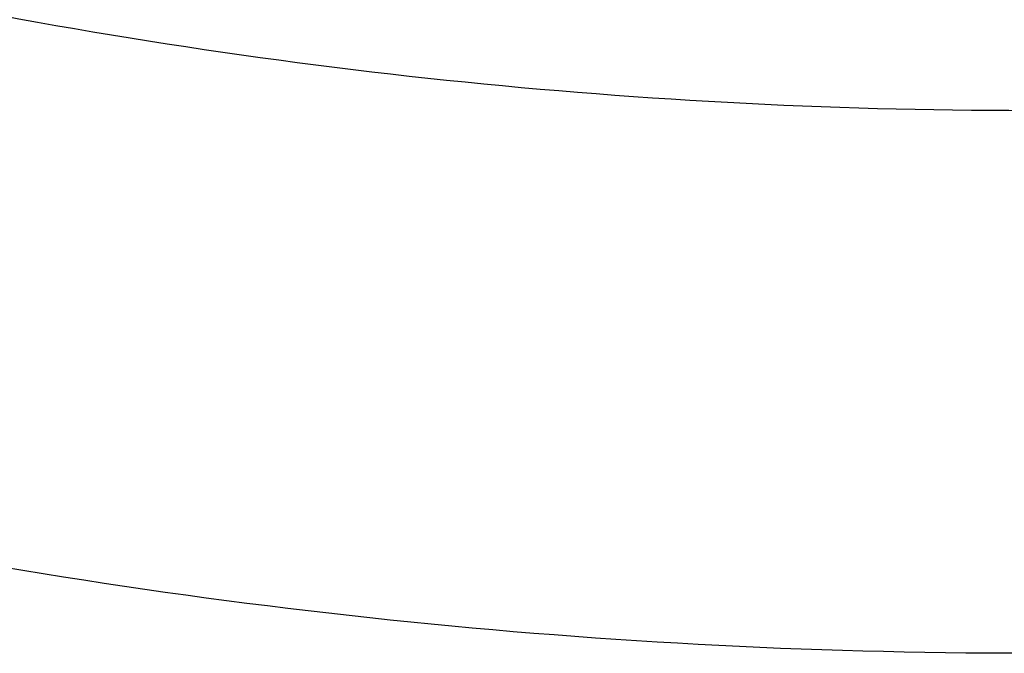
# Model space of a CAD drawing. Header units: centimetres. Extents: x 523 to 698, y 313 to 393.
# Tile 46 of 256: x 539.64 to 542.36, y 312.57 to 314.32. Entities that reach past the tile are written whole.
import ezdxf

# ---------------------------------------------------------------- set-up
doc = ezdxf.new("R2010")
doc.units = ezdxf.units.CM
doc.layers.add('solide1$Calque 01', color=1, linetype='Continuous', true_color=0xff0000)

msp = doc.modelspace()

# ---------------------------------------------------------------- linework, layer by layer
at = {"layer": 'solide1$Calque 01'}
for points in [[(542.4295, 312.5682, -633.0744), (541.2142, 312.5679, -633.0744), (538.6943, 312.8416, -633.0744), (535.6509, 313.8762, -633.0744), (533.2888, 315.1406, -633.0744), (530.9538, 316.7419, -633.0744), (528.3243, 319.2679, -633.0744), (525.8199, 322.9118, -633.0744), (524.0445, 326.9593, -633.0744), (523.0242, 331.1472, -633.0744), (522.8052, 333.9622, -633.0744), (522.8052, 335.3352, -633.0744)], [(542.4295, 312.5682, -618.8708), (541.2142, 312.5679, -618.8708), (538.6943, 312.8416, -618.8708), (535.6509, 313.8762, -618.8708), (533.2888, 315.1406, -618.8708), (530.9538, 316.7419, -618.8708), (528.3243, 319.2679, -618.8708), (525.8199, 322.9118, -618.8708), (524.0445, 326.9593, -618.8708), (523.0242, 331.1472, -618.8708), (522.8052, 333.9622, -618.8708), (522.8052, 335.3352, -618.8708)], [(542.4295, 314.0682, -634.5744), (541.3218, 314.068, -634.5744), (539.0249, 314.3172, -634.5744), (536.2412, 315.2626, -634.5744), (534.0708, 316.4242, -634.5744), (531.9181, 317.9002, -634.5744), (529.4792, 320.2412, -634.5744), (527.1403, 323.6422, -634.5744), (525.4732, 327.4406, -634.5744), (524.5118, 331.3847, -634.5744), (524.3052, 334.04, -634.5744), (524.3052, 335.3352, -634.5744)], [(542.4295, 314.0682, -631.5744), (541.3218, 314.068, -631.5744), (539.0249, 314.3172, -631.5744), (536.2412, 315.2626, -631.5744), (534.0708, 316.4242, -631.5744), (531.9181, 317.9002, -631.5744), (529.4792, 320.2412, -631.5744), (527.1403, 323.6422, -631.5744), (525.4732, 327.4406, -631.5744), (524.5118, 331.3847, -631.5744), (524.3052, 334.04, -631.5744), (524.3052, 335.3352, -631.5744)], [(542.4295, 314.0682, -620.3708), (541.3218, 314.068, -620.3708), (539.0249, 314.3172, -620.3708), (536.2412, 315.2626, -620.3708), (534.0708, 316.4242, -620.3708), (531.9181, 317.9002, -620.3708), (529.4792, 320.2412, -620.3708), (527.1403, 323.6422, -620.3708), (525.4732, 327.4406, -620.3708), (524.5118, 331.3847, -620.3708), (524.3052, 334.04, -620.3708), (524.3052, 335.3352, -620.3708)], [(542.4295, 314.0682, -617.3708), (541.3218, 314.068, -617.3708), (539.0249, 314.3172, -617.3708), (536.2412, 315.2626, -617.3708), (534.0708, 316.4242, -617.3708), (531.9181, 317.9002, -617.3708), (529.4792, 320.2412, -617.3708), (527.1403, 323.6422, -617.3708), (525.4732, 327.4406, -617.3708), (524.5118, 331.3847, -617.3708), (524.3052, 334.04, -617.3708), (524.3052, 335.3352, -617.3708)]]:
    msp.add_open_spline(points, degree=3, knots=[0, 0, 0, 0, 3.323352, 6.890951, 8.765753, 10.697688, 14.708733, 18.851347, 23.021139, 27.101553, 30.987129, 30.987129, 30.987129, 30.987129], dxfattribs=at)

doc.saveas('drawing.dxf')
